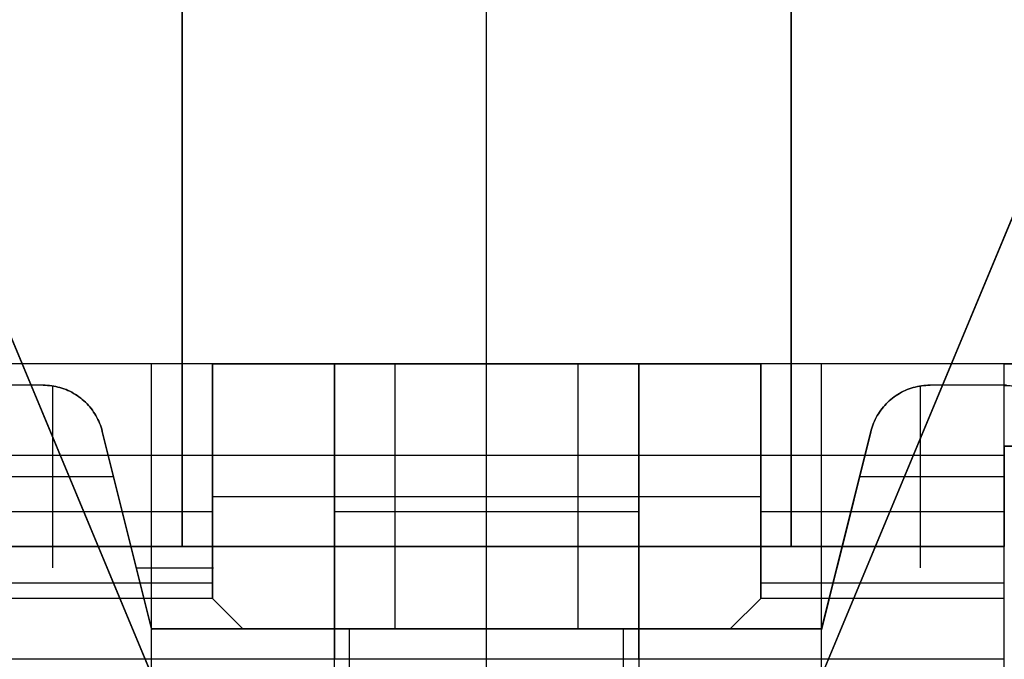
# Model space of a CAD drawing. Header units: millimetres. Extents: x -88 to 88, y -12 to 103.
# Tile 149 of 256: x -28.8 to -27.18, y 3.66 to 4.71. Entities that reach past the tile are written whole.
import ezdxf

# ---------------------------------------------------------------- set-up
doc = ezdxf.new("R2010")
doc.units = ezdxf.units.MM
doc.layers.add('Default', color=7, linetype='Continuous', true_color=0x000000)
doc.layers.add('TOP', color=7, linetype='Continuous', true_color=0xc80000)

msp = doc.modelspace()

# ---------------------------------------------------------------- linework, layer by layer
at = {"layer": 'Default', "color": 254, "true_color": 0xcad1ee}
for points in [[(-28.0342, 3.8402), (-28.0342, 4.9552)], [(-28.0342, 3.7052), (-28.0342, 4.9488)], [(-28.5342, 4.8552), (-28.5342, 3.8402)], [(-28.5342, 3.8402), (-28.5342, 4.8552)], [(-28.5342, 4.8552), (-28.5342, 3.8402)], [(-27.5342, 3.8402), (-27.5342, 4.8552)], [(-27.5342, 4.8552), (-27.5342, 3.8402)], [(-27.5342, 4.8552), (-27.5342, 3.8402)], [(-26.9842, 4.1402), (-29.0842, 4.1402)], [(-28.4842, 4.1402), (-28.8842, 4.1402)], [(-28.5842, 3.6552), (-28.5842, 4.1402)], [(-28.4842, 3.8051), (-28.4842, 4.1402)], [(-28.4842, 4.1402), (-28.4842, 3.7552)], [(-28.4842, 4.1402), (-27.5842, 4.1402)], [(-28.4842, 3.7552), (-28.4842, 4.1402)], [(-28.2842, 4.1402), (-28.4842, 4.1402)], [(-28.2842, 4.1402), (-28.2842, 3.7052)], [(-28.2842, 3.7052), (-28.2842, 4.1402)], [(-27.7842, 4.1402), (-28.2842, 4.1402)], [(-28.2842, 4.1402), (-28.2842, 3.7052)], [(-28.1842, 4.1402), (-27.8842, 4.1402)], [(-28.1842, 3.7052), (-28.1842, 4.1402)], [(-28.0342, 3.7052), (-28.0342, 4.1402)], [(-28.0342, 3.6552), (-28.0342, 4.1402)], [(-28.0342, 3.7052), (-28.0342, 4.1402)], [(-28.0342, 3.8402), (-28.0342, 4.1402)], [(-27.8842, 4.1402), (-27.8842, 3.7052)], [(-27.7842, 3.7052), (-27.7842, 4.1402)], [(-27.7842, 3.7052), (-27.7842, 4.1402)], [(-27.7842, 4.1402), (-27.7842, 3.7052)], [(-27.5842, 4.1402), (-27.7842, 4.1402)], [(-27.5842, 4.1402), (-27.5842, 3.8051)], [(-27.5842, 3.7552), (-27.5842, 4.1402)], [(-27.1842, 4.1402), (-27.5842, 4.1402)], [(-27.5842, 4.1402), (-27.5842, 3.7552)], [(-27.4842, 3.6552), (-27.4842, 4.1402)], [(-27.1842, 3.6552), (-27.1842, 4.1402)], [(-27.1842, 4.1402), (-27.0842, 4.1402)], [(-26.9842, 4.1402), (-27.1842, 4.1402)], [(-28.7623, 4.1052), (-28.8842, 4.1052)], [(-28.7623, 4.1052), (-28.8842, 4.1052)], [(-28.7623, 4.1052), (-28.7588, 4.1051), (-28.7553, 4.1049), (-28.7518, 4.1046), (-28.7483, 4.1042), (-28.7449, 4.1037), (-28.7415, 4.103), (-28.7381, 4.1022), (-28.7347, 4.1013), (-28.7314, 4.1003), (-28.7281, 4.0992), (-28.7248, 4.0979), (-28.7216, 4.0966), (-28.7184, 4.0951), (-28.7153, 4.0935), (-28.7123, 4.0918), (-28.7093, 4.09), (-28.7064, 4.0881), (-28.7035, 4.0861), (-28.7007, 4.084), (-28.698, 4.0818), (-28.6954, 4.0795), (-28.6928, 4.0771), (-28.6903, 4.0747), (-28.688, 4.0721), (-28.6857, 4.0695), (-28.6835, 4.0668), (-28.6814, 4.064), (-28.6794, 4.0611), (-28.6775, 4.0582), (-28.6757, 4.0552), (-28.674, 4.0522), (-28.6724, 4.0491), (-28.6709, 4.0459), (-28.6696, 4.0427), (-28.6683, 4.0394), (-28.6672, 4.0361), (-28.6661, 4.0328), (-28.6652, 4.0294)], [(-28.6652, 4.0294), (-28.6661, 4.0328), (-28.6672, 4.0361), (-28.6683, 4.0394), (-28.6696, 4.0427), (-28.6709, 4.0459), (-28.6724, 4.0491), (-28.674, 4.0522), (-28.6757, 4.0552), (-28.6775, 4.0582), (-28.6794, 4.0611), (-28.6814, 4.064), (-28.6835, 4.0668), (-28.6857, 4.0695), (-28.688, 4.0721), (-28.6903, 4.0747), (-28.6928, 4.0771), (-28.6954, 4.0795), (-28.698, 4.0818), (-28.7007, 4.084), (-28.7035, 4.0861), (-28.7064, 4.0881), (-28.7093, 4.09), (-28.7123, 4.0918), (-28.7153, 4.0935), (-28.7184, 4.0951), (-28.7216, 4.0966), (-28.7248, 4.0979), (-28.7281, 4.0992), (-28.7314, 4.1003), (-28.7347, 4.1013), (-28.7381, 4.1022), (-28.7415, 4.103), (-28.7449, 4.1037), (-28.7483, 4.1042), (-28.7518, 4.1046), (-28.7553, 4.1049), (-28.7588, 4.1051), (-28.7623, 4.1052)], [(-28.6652, 4.0294), (-28.6661, 4.0328), (-28.6672, 4.0361), (-28.6683, 4.0394), (-28.6696, 4.0427), (-28.6709, 4.0459), (-28.6724, 4.0491), (-28.674, 4.0522), (-28.6757, 4.0552), (-28.6775, 4.0582), (-28.6794, 4.0611), (-28.6814, 4.064), (-28.6835, 4.0668), (-28.6857, 4.0695), (-28.688, 4.0721), (-28.6903, 4.0747), (-28.6928, 4.0771), (-28.6954, 4.0795), (-28.698, 4.0818), (-28.7007, 4.084), (-28.7035, 4.0861), (-28.7064, 4.0881), (-28.7093, 4.09), (-28.7123, 4.0918), (-28.7153, 4.0935), (-28.7184, 4.0951), (-28.7216, 4.0966), (-28.7248, 4.0979), (-28.7281, 4.0992), (-28.7314, 4.1003), (-28.7347, 4.1013), (-28.7381, 4.1022), (-28.7415, 4.103), (-28.7449, 4.1037), (-28.7483, 4.1042), (-28.7518, 4.1046), (-28.7553, 4.1049), (-28.7588, 4.1051), (-28.7623, 4.1052)], [(-28.7467, 3.8052), (-28.7467, 4.104)], [(-27.4031, 4.0294), (-27.4022, 4.0328), (-27.4012, 4.0361), (-27.4, 4.0394), (-27.3988, 4.0427), (-27.3974, 4.0459), (-27.396, 4.0491), (-27.3944, 4.0522), (-27.3927, 4.0552), (-27.3909, 4.0582), (-27.389, 4.0611), (-27.387, 4.064), (-27.3849, 4.0668), (-27.3827, 4.0695), (-27.3804, 4.0721), (-27.378, 4.0747), (-27.3755, 4.0771), (-27.373, 4.0795), (-27.3704, 4.0818), (-27.3676, 4.084), (-27.3649, 4.0861), (-27.362, 4.0881), (-27.3591, 4.09), (-27.3561, 4.0918), (-27.353, 4.0935), (-27.3499, 4.0951), (-27.3468, 4.0966), (-27.3435, 4.0979), (-27.3403, 4.0992), (-27.337, 4.1003), (-27.3337, 4.1013), (-27.3303, 4.1022), (-27.3269, 4.103), (-27.3235, 4.1037), (-27.32, 4.1042), (-27.3165, 4.1046), (-27.3131, 4.1049), (-27.3096, 4.1051), (-27.3061, 4.1052)], [(-27.3061, 4.1052), (-27.3096, 4.1051), (-27.3131, 4.1049), (-27.3165, 4.1046), (-27.32, 4.1042), (-27.3235, 4.1037), (-27.3269, 4.103), (-27.3303, 4.1022), (-27.3337, 4.1013), (-27.337, 4.1003), (-27.3403, 4.0992), (-27.3435, 4.0979), (-27.3468, 4.0966), (-27.3499, 4.0951), (-27.353, 4.0935), (-27.3561, 4.0918), (-27.3591, 4.09), (-27.362, 4.0881), (-27.3649, 4.0861), (-27.3676, 4.084), (-27.3704, 4.0818), (-27.373, 4.0795), (-27.3755, 4.0771), (-27.378, 4.0747), (-27.3804, 4.0721), (-27.3827, 4.0695), (-27.3849, 4.0668), (-27.387, 4.064), (-27.389, 4.0611), (-27.3909, 4.0582), (-27.3927, 4.0552), (-27.3944, 4.0522), (-27.396, 4.0491), (-27.3974, 4.0459), (-27.3988, 4.0427), (-27.4, 4.0394), (-27.4012, 4.0361), (-27.4022, 4.0328), (-27.4031, 4.0294)], [(-27.4031, 4.0294), (-27.4022, 4.0328), (-27.4012, 4.0361), (-27.4, 4.0394), (-27.3988, 4.0427), (-27.3974, 4.0459), (-27.396, 4.0491), (-27.3944, 4.0522), (-27.3927, 4.0552), (-27.3909, 4.0582), (-27.389, 4.0611), (-27.387, 4.064), (-27.3849, 4.0668), (-27.3827, 4.0695), (-27.3804, 4.0721), (-27.378, 4.0747), (-27.3755, 4.0771), (-27.373, 4.0795), (-27.3704, 4.0818), (-27.3676, 4.084), (-27.3649, 4.0861), (-27.362, 4.0881), (-27.3591, 4.09), (-27.3561, 4.0918), (-27.353, 4.0935), (-27.3499, 4.0951), (-27.3468, 4.0966), (-27.3435, 4.0979), (-27.3403, 4.0992), (-27.337, 4.1003), (-27.3337, 4.1013), (-27.3303, 4.1022), (-27.3269, 4.103), (-27.3235, 4.1037), (-27.32, 4.1042), (-27.3165, 4.1046), (-27.3131, 4.1049), (-27.3096, 4.1051), (-27.3061, 4.1052)], [(-27.3217, 3.8052), (-27.3217, 4.104)], [(-27.1842, 4.1052), (-27.3061, 4.1052)], [(-27.1842, 4.1052), (-27.3061, 4.1052)], [(-27.1808, 4.1051), (-27.1842, 4.1052)], [(-27.1842, 4.1052), (-27.1808, 4.1051)], [(-28.6652, 4.0294), (-28.5842, 3.7052)], [(-28.5842, 3.7052), (-28.6652, 4.0294)], [(-27.4842, 3.7052), (-27.4031, 4.0294)], [(-27.4031, 4.0294), (-27.4842, 3.7052)], [(-26.6842, 4.0052), (-27.1842, 4.0052)], [(-27.1842, 4.0052), (-27.1842, 3.8402)], [(-27.1842, 3.8402), (-27.1842, 4.0052)], [(-27.1842, 4.0052), (-27.0842, 4.0052)], [(-27.0842, 4.0052), (-27.1842, 4.0052)], [(-27.1842, 3.8402), (-27.1842, 4.0052)], [(-28.8842, 3.9902), (-27.1842, 3.9902)], [(-28.8842, 3.9552), (-28.6467, 3.9552)], [(-27.4217, 3.9552), (-27.1842, 3.9552)], [(-28.4842, 3.9227), (-27.5842, 3.9227)], [(-28.1842, 3.9227), (-27.8842, 3.9227)], [(-28.8842, 3.8977), (-28.4842, 3.8977)], [(-28.2842, 3.8977), (-27.7842, 3.8977)], [(-27.5842, 3.8977), (-27.1842, 3.8977)], [(-28.5342, 3.8402), (-28.8842, 3.8402)], [(-28.8842, 3.8402), (-27.1842, 3.8402)], [(-27.1842, 3.8402), (-28.8842, 3.8402)], [(-27.5342, 3.8402), (-28.5342, 3.8402)], [(-27.1842, 3.8402), (-27.5342, 3.8402)], [(-28.4842, 3.7802), (-28.8842, 3.7802)], [(-27.1842, 3.7802), (-27.5842, 3.7802)], [(-28.4842, 3.7552), (-28.8842, 3.7552)], [(-28.5842, 3.2052), (-28.5842, 3.7552)], [(-28.4342, 3.7052), (-28.4842, 3.7552)], [(-28.4842, 3.7552), (-28.4342, 3.7052)], [(-28.4342, 3.7052), (-28.4842, 3.7552)], [(-27.6342, 3.7052), (-27.5842, 3.7552)], [(-27.5842, 3.7552), (-27.6342, 3.7052)], [(-27.6342, 3.7052), (-27.5842, 3.7552)], [(-27.1842, 3.7552), (-27.5842, 3.7552)], [(-27.4842, 3.2052), (-27.4842, 3.7552)], [(-27.1842, 3.2052), (-27.1842, 3.7552)], [(-27.4842, 3.7052), (-28.5842, 3.7052)], [(-28.5842, 3.7052), (-27.4842, 3.7052)], [(-28.4342, 3.7052), (-28.2842, 3.7052)], [(-28.2842, 3.7052), (-28.4342, 3.7052)], [(-28.4342, 3.7052), (-28.2842, 3.7052)], [(-28.2842, 3.2052), (-28.2842, 3.7052)], [(-28.2842, 3.7052), (-28.2842, 3.6552)], [(-28.2842, 3.6552), (-28.2842, 3.7052)], [(-28.2592, 3.2052), (-28.2592, 3.7052)], [(-28.2342, 3.7052), (-27.8341, 3.7052)], [(-27.8341, 3.7052), (-28.2342, 3.7052)], [(-28.2342, 3.7052), (-27.8341, 3.7052)], [(-27.8341, 3.7052), (-28.2342, 3.7052)], [(-28.1842, 3.7052), (-27.8842, 3.7052)], [(-28.0342, 3.2052), (-28.0342, 3.7052)], [(-27.8092, 3.2052), (-27.8092, 3.7052)], [(-27.7842, 3.7052), (-27.7842, 3.2052)], [(-27.7842, 3.7052), (-27.7842, 3.6552)], [(-27.7842, 3.6552), (-27.7842, 3.7052)], [(-27.6342, 3.7052), (-27.7842, 3.7052)], [(-27.6342, 3.7052), (-27.7842, 3.7052)], [(-27.7842, 3.7052), (-27.6342, 3.7052)], [(-28.2842, 3.6552), (-28.8842, 3.6552)], [(-27.7842, 3.6552), (-28.2842, 3.6552)], [(-27.1842, 3.6552), (-27.7842, 3.6552)]]:
    msp.add_lwpolyline(points, dxfattribs=at)
at = {"layer": 'Default', "color": 254, "true_color": 0xcad1ee, "extrusion": (1, 0, 0)}
for points in [[(4.3477, -4.9), (4.3477, -4.87)], [(4.3477, -4.87), (4.3477, -4.9)], [(4.1402, -3.7301), (4.1402, -4.17)], [(4.1402, -4.08), (4.1402, -3.85)], [(4.1402, -3.7301), (4.1402, -3.75)], [(4.1402, -4.08), (4.1402, -4.25)], [(4.1402, -4.08), (4.1402, -3.85)], [(4.1402, -4.17), (4.1402, -3.7301)], [(4.1402, -4.17), (4.1402, -3.7301)], [(4.1402, -3.7301), (4.1052, -3.7301)], [(4.1052, -3.73), (4.1052, -3.55)], [(4.1052, -3.73), (4.1052, -3.55)], [(4.1052, -3.55), (4.1052, -3.73)], [(4.1052, -3.73), (4.1052, -3.55)], [(4.1052, -3.7301), (3.8052, -3.73)], [(4.1052, -3.55), (4.1052, -3.7301)], [(4.0294, -3.73), (4.0294, -3.55)], [(4.0294, -3.55), (4.0294, -3.73)], [(4.0052, -4.25), (4.0052, -4.9)], [(3.9477, -4.17), (3.9477, -3.7301)], [(3.9477, -4.17), (3.9477, -3.7301)], [(3.9227, -4.08), (3.9227, -3.85)], [(3.9227, -4.08), (3.9227, -3.85)], [(3.9227, -4.9), (3.9227, -4.25)], [(3.8673, -3.55), (3.8673, -3.73)], [(3.8673, -3.73), (3.8673, -3.55)], [(3.8402, -4.87), (3.8402, -4.9)], [(3.8402, -4.25), (3.8402, -4.87)], [(3.8402, -4.9), (3.8402, -4.87)], [(3.8402, -4.9), (3.8402, -4.25)], [(3.8052, -3.73), (3.7552, -3.78)], [(3.7552, -3.78), (3.8051, -3.7301)], [(3.7552, -3.78), (3.8051, -3.7301)], [(3.8052, -3.73), (3.7552, -3.78)], [(3.8052, -3.73), (3.7552, -3.78)], [(3.7552, -3.78), (3.7552, -4.17)], [(3.7552, -4.17), (3.7552, -3.78)], [(3.7302, -4.17), (3.7302, -3.78)], [(3.7302, -3.78), (3.7302, -4.17)], [(3.7052, -3.55), (3.7052, -3.7301)], [(3.7052, -3.78), (3.7052, -4.17)], [(3.7052, -4.08), (3.7052, -4.17)], [(3.7052, -4.08), (3.7052, -3.85)], [(3.7052, -3.75), (3.7052, -3.7301)], [(3.7052, -3.7301), (3.7052, -3.55)], [(3.7052, -4.17), (3.7052, -4.08)], [(3.7052, -3.85), (3.7052, -4.08)], [(3.7052, -3.78), (3.7052, -4.17)], [(3.7052, -3.7301), (3.7052, -3.55)], [(3.6727, -4.17), (3.6727, -3.78)], [(3.6552, -4.17), (3.6518, -4.1701), (3.6484, -4.1702), (3.645, -4.1705), (3.6416, -4.1709), (3.6382, -4.1715), (3.6348, -4.1721), (3.6315, -4.1728), (3.6282, -4.1737), (3.6249, -4.1747), (3.6217, -4.1758), (3.6185, -4.177), (3.6153, -4.1783), (3.6122, -4.1797), (3.6092, -4.1812), (3.6062, -4.1828), (3.6032, -4.1846), (3.6003, -4.1864), (3.5975, -4.1883), (3.5948, -4.1903), (3.5921, -4.1924), (3.5895, -4.1946), (3.5869, -4.1969), (3.5845, -4.1993), (3.5821, -4.2017), (3.5798, -4.2043), (3.5776, -4.2069), (3.5755, -4.2096), (3.5735, -4.2123), (3.5716, -4.2152), (3.5697, -4.218), (3.568, -4.221), (3.5664, -4.224), (3.5649, -4.2271), (3.5635, -4.2302), (3.5622, -4.2333), (3.561, -4.2365), (3.5599, -4.2397), (3.5589, -4.243), (3.558, -4.2463), (3.5573, -4.2497), (3.5566, -4.253), (3.5561, -4.2564), (3.5557, -4.2598), (3.5554, -4.2632), (3.5552, -4.2666), (3.5552, -4.27)], [(3.6552, -4.08), (3.6518, -4.0801), (3.6484, -4.0802), (3.645, -4.0805), (3.6416, -4.0809), (3.6382, -4.0815), (3.6348, -4.0821), (3.6315, -4.0828), (3.6282, -4.0837), (3.6249, -4.0847), (3.6217, -4.0858), (3.6185, -4.087), (3.6153, -4.0883), (3.6122, -4.0897), (3.6092, -4.0912), (3.6062, -4.0928), (3.6032, -4.0946), (3.6003, -4.0964), (3.5975, -4.0983), (3.5948, -4.1003), (3.5921, -4.1024), (3.5895, -4.1046), (3.5869, -4.1069), (3.5845, -4.1093), (3.5821, -4.1117), (3.5798, -4.1143), (3.5776, -4.1169), (3.5755, -4.1196), (3.5735, -4.1223), (3.5716, -4.1252), (3.5697, -4.128), (3.568, -4.131), (3.5664, -4.134), (3.5649, -4.1371), (3.5635, -4.1402), (3.5622, -4.1433), (3.561, -4.1465), (3.5599, -4.1497), (3.5589, -4.153), (3.558, -4.1563), (3.5573, -4.1597), (3.5566, -4.163), (3.5561, -4.1664), (3.5557, -4.1698), (3.5554, -4.1732), (3.5552, -4.1766), (3.5552, -4.18)], [(3.6552, -4.17), (3.6518, -4.1701), (3.6484, -4.1702), (3.645, -4.1705), (3.6416, -4.1709), (3.6382, -4.1715), (3.6348, -4.1721), (3.6315, -4.1728), (3.6282, -4.1737), (3.6249, -4.1747), (3.6217, -4.1758), (3.6185, -4.177), (3.6153, -4.1783), (3.6122, -4.1797), (3.6092, -4.1812), (3.6062, -4.1828), (3.6032, -4.1846), (3.6003, -4.1864), (3.5975, -4.1883), (3.5948, -4.1903), (3.5921, -4.1924), (3.5895, -4.1946), (3.5869, -4.1969), (3.5845, -4.1993), (3.5821, -4.2017), (3.5798, -4.2043), (3.5776, -4.2069), (3.5755, -4.2096), (3.5735, -4.2123), (3.5716, -4.2152), (3.5697, -4.218), (3.568, -4.221), (3.5664, -4.224), (3.5649, -4.2271), (3.5635, -4.2302), (3.5622, -4.2333), (3.561, -4.2365), (3.5599, -4.2397), (3.5589, -4.243), (3.558, -4.2463), (3.5573, -4.2497), (3.5566, -4.253), (3.5561, -4.2564), (3.5557, -4.2598), (3.5554, -4.2632), (3.5552, -4.2666), (3.5552, -4.27)]]:
    msp.add_lwpolyline(points, dxfattribs=at)
at = {"layer": 'Default', "color": 254, "true_color": 0xcad1ee, "extrusion": (1.70463e-13, 1, -1.0829e-13)}
msp.add_lwpolyline([(28.1842, -3.75), (28.1876, -3.7501), (28.191, -3.7502), (28.1944, -3.7505), (28.1978, -3.7509), (28.2012, -3.7515), (28.2045, -3.7521), (28.2079, -3.7528), (28.2112, -3.7537), (28.2144, -3.7547), (28.2177, -3.7558), (28.2209, -3.757), (28.224, -3.7583), (28.2271, -3.7597), (28.2302, -3.7612), (28.2332, -3.7628), (28.2361, -3.7646), (28.239, -3.7664), (28.2418, -3.7683), (28.2446, -3.7703), (28.2473, -3.7724), (28.2499, -3.7746), (28.2524, -3.7769), (28.2549, -3.7793), (28.2573, -3.7817), (28.2595, -3.7843), (28.2617, -3.7869), (28.2639, -3.7896), (28.2659, -3.7923), (28.2678, -3.7952), (28.2696, -3.798), (28.2713, -3.801), (28.273, -3.804), (28.2745, -3.8071), (28.2759, -3.8102), (28.2772, -3.8133), (28.2784, -3.8165), (28.2795, -3.8197), (28.2805, -3.823), (28.2813, -3.8263), (28.2821, -3.8297), (28.2827, -3.833), (28.2832, -3.8364), (28.2837, -3.8398), (28.2839, -3.8432), (28.2841, -3.8466), (28.2842, -3.85)], dxfattribs=at)
at = {"layer": 'Default', "color": 254, "true_color": 0xcad1ee, "extrusion": (1.6095e-13, 1, -9.66221e-14)}
msp.add_lwpolyline([(27.7842, -3.85), (27.7842, -3.8466), (27.7844, -3.8432), (27.7847, -3.8398), (27.7851, -3.8364), (27.7856, -3.833), (27.7863, -3.8297), (27.787, -3.8263), (27.7879, -3.823), (27.7889, -3.8197), (27.79, -3.8165), (27.7911, -3.8133), (27.7925, -3.8102), (27.7939, -3.8071), (27.7954, -3.804), (27.797, -3.801), (27.7987, -3.798), (27.8006, -3.7952), (27.8025, -3.7923), (27.8045, -3.7896), (27.8066, -3.7869), (27.8088, -3.7843), (27.8111, -3.7817), (27.8135, -3.7793), (27.8159, -3.7769), (27.8185, -3.7746), (27.8211, -3.7724), (27.8238, -3.7703), (27.8265, -3.7683), (27.8293, -3.7664), (27.8322, -3.7646), (27.8352, -3.7628), (27.8382, -3.7612), (27.8412, -3.7597), (27.8443, -3.7583), (27.8475, -3.757), (27.8507, -3.7558), (27.8539, -3.7547), (27.8572, -3.7537), (27.8605, -3.7528), (27.8638, -3.7521), (27.8672, -3.7515), (27.8706, -3.7509), (27.874, -3.7505), (27.8774, -3.7502), (27.8808, -3.7501), (27.8842, -3.75)], dxfattribs=at)
at = {"layer": 'Default', "color": 254, "true_color": 0xcad1ee, "extrusion": (0, 1, 0)}
for points in [[(28.8842, -3.7301), (28.7623, -3.73)], [(27.3061, -3.73), (27.1842, -3.7301)], [(27.7842, -3.85), (27.7842, -3.8466), (27.7844, -3.8432), (27.7847, -3.8398), (27.7851, -3.8364), (27.7856, -3.833), (27.7863, -3.8297), (27.787, -3.8263), (27.7879, -3.823), (27.7889, -3.8197), (27.79, -3.8165), (27.7911, -3.8133), (27.7925, -3.8102), (27.7939, -3.8071), (27.7954, -3.804), (27.797, -3.801), (27.7987, -3.798), (27.8006, -3.7952), (27.8025, -3.7923), (27.8045, -3.7896), (27.8066, -3.7869), (27.8088, -3.7843), (27.8111, -3.7817), (27.8135, -3.7793), (27.8159, -3.7769), (27.8185, -3.7746), (27.8211, -3.7724), (27.8238, -3.7703), (27.8265, -3.7683), (27.8293, -3.7664), (27.8322, -3.7646), (27.8352, -3.7628), (27.8382, -3.7612), (27.8412, -3.7597), (27.8443, -3.7583), (27.8475, -3.757), (27.8507, -3.7558), (27.8539, -3.7547), (27.8572, -3.7537), (27.8605, -3.7528), (27.8638, -3.7521), (27.8672, -3.7515), (27.8706, -3.7509), (27.874, -3.7505), (27.8774, -3.7502), (27.8808, -3.7501), (27.8842, -3.75)], [(28.2342, -3.7301), (28.5842, -3.7301)], [(28.2842, -3.78), (28.2342, -3.7301)], [(27.8341, -3.7301), (27.7842, -3.78)], [(27.4842, -3.7301), (27.8341, -3.7301)]]:
    msp.add_lwpolyline(points, dxfattribs=at)
at = {"layer": 'Default', "color": 254, "true_color": 0xcad1ee, "extrusion": (0.000225, -0.000225, 1)}
msp.add_lwpolyline([(-27.0833, 4.0043), (-27.0834, 4.0066), (-27.0834, 4.0088), (-27.0836, 4.0111), (-27.0837, 4.0133), (-27.084, 4.0156), (-27.0843, 4.0179), (-27.0846, 4.0202), (-27.085, 4.0225), (-27.0855, 4.0249), (-27.086, 4.0272), (-27.0866, 4.0295), (-27.0872, 4.0319), (-27.0879, 4.0342), (-27.0887, 4.0365), (-27.0895, 4.0388), (-27.0904, 4.0412), (-27.0913, 4.0435), (-27.0923, 4.0457), (-27.0934, 4.048), (-27.0945, 4.0503), (-27.0957, 4.0525), (-27.097, 4.0547), (-27.0983, 4.0569), (-27.0996, 4.0591), (-27.1011, 4.0612), (-27.1026, 4.0633), (-27.1041, 4.0654), (-27.1057, 4.0674), (-27.1074, 4.0694), (-27.1091, 4.0713), (-27.1108, 4.0732), (-27.1126, 4.0751), (-27.1145, 4.0769), (-27.1164, 4.0786), (-27.1183, 4.0803), (-27.1203, 4.082), (-27.1223, 4.0836), (-27.1244, 4.0851), (-27.1265, 4.0866), (-27.1286, 4.088), (-27.1308, 4.0894), (-27.133, 4.0907), (-27.1352, 4.092), (-27.1374, 4.0932), (-27.1397, 4.0943), (-27.1419, 4.0954), (-27.1442, 4.0964), (-27.1465, 4.0973), (-27.1488, 4.0982), (-27.1512, 4.099), (-27.1535, 4.0998), (-27.1558, 4.1005), (-27.1582, 4.1011), (-27.1605, 4.1017), (-27.1628, 4.1022), (-27.1651, 4.1027), (-27.1675, 4.1031), (-27.1698, 4.1034), (-27.1721, 4.1037), (-27.1744, 4.1039), (-27.1766, 4.1041), (-27.1789, 4.1042), (-27.1811, 4.1043), (-27.1833, 4.1043)], dxfattribs=at)
at = {"layer": 'Default', "color": 254, "true_color": 0xcad1ee, "extrusion": (5.24499e-05, -0.0002098, 1)}
msp.add_lwpolyline([(-28.609, 3.8044), (-28.665, 4.0287)], dxfattribs=at)
at = {"layer": 'Default', "color": 254, "true_color": 0xcad1ee, "extrusion": (-5.24499e-05, -0.0002098, 1)}
msp.add_lwpolyline([(-27.4033, 4.0287), (-27.4594, 3.8044)], dxfattribs=at)
at = {"layer": 'Default', "color": 254, "true_color": 0xcad1ee, "extrusion": (7.58108e-15, 1, -3.14018e-15)}
msp.add_lwpolyline([(28.2842, -3.85), (28.2841, -3.8466), (28.2839, -3.8432), (28.2837, -3.8398), (28.2832, -3.8364), (28.2827, -3.833), (28.2821, -3.8297), (28.2813, -3.8263), (28.2805, -3.823), (28.2795, -3.8197), (28.2784, -3.8165), (28.2772, -3.8133), (28.2759, -3.8102), (28.2745, -3.8071), (28.273, -3.804), (28.2713, -3.801), (28.2696, -3.798), (28.2678, -3.7952), (28.2659, -3.7923), (28.2639, -3.7896), (28.2617, -3.7869), (28.2595, -3.7843), (28.2573, -3.7817), (28.2549, -3.7793), (28.2524, -3.7769), (28.2499, -3.7746), (28.2473, -3.7724), (28.2446, -3.7703), (28.2418, -3.7683), (28.239, -3.7664), (28.2361, -3.7646), (28.2332, -3.7628), (28.2302, -3.7612), (28.2271, -3.7597), (28.224, -3.7583), (28.2209, -3.757), (28.2177, -3.7558), (28.2144, -3.7547), (28.2112, -3.7537), (28.2079, -3.7528), (28.2045, -3.7521), (28.2012, -3.7515), (28.1978, -3.7509), (28.1944, -3.7505), (28.191, -3.7502), (28.1876, -3.7501), (28.1842, -3.75)], dxfattribs=at)
at = {"layer": 'Default', "color": 254, "true_color": 0xcad1ee, "extrusion": (0.00018181, 1, -3.30548e-08)}
msp.add_lwpolyline([(28.8849, -3.73), (28.6099, -3.7301)], dxfattribs=at)
at = {"layer": 'Default', "color": 254, "true_color": 0xcad1ee, "extrusion": (0.000117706, -0.000470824, 1)}
msp.add_lwpolyline([(-28.5837, 3.7034), (-28.6087, 3.8034)], dxfattribs=at)
at = {"layer": 'Default', "color": 254, "true_color": 0xcad1ee, "extrusion": (0.00040004, -1.60032e-07, 1)}
msp.add_lwpolyline([(-28.6077, 3.8051), (-28.4827, 3.8051)], dxfattribs=at)
at = {"layer": 'Default', "color": 254, "true_color": 0xcad1ee, "extrusion": (-0.00040004, 1, -1.60032e-07)}
msp.add_lwpolyline([(27.5827, -3.7301), (27.4577, -3.7301)], dxfattribs=at)
at = {"layer": 'Default', "color": 254, "true_color": 0xcad1ee, "extrusion": (-0.000117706, -0.000470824, 1)}
msp.add_lwpolyline([(-27.4596, 3.8034), (-27.4846, 3.7034)], dxfattribs=at)
at = {"layer": 'Default', "color": 254, "true_color": 0xcad1ee, "extrusion": (-0.00018181, 1, -3.30548e-08)}
msp.add_lwpolyline([(27.1835, -3.73), (27.4585, -3.7301)], dxfattribs=at)
at = {"layer": 'Default', "color": 254, "true_color": 0xcad1ee, "extrusion": (8.78935e-15, 1, 1.91051e-13)}
msp.add_lwpolyline([(28.2842, -3.85), (28.2841, -3.8466), (28.2839, -3.8432), (28.2837, -3.8398), (28.2832, -3.8364), (28.2827, -3.833), (28.2821, -3.8297), (28.2813, -3.8263), (28.2805, -3.823), (28.2795, -3.8197), (28.2784, -3.8165), (28.2772, -3.8133), (28.2759, -3.8102), (28.2745, -3.8071), (28.273, -3.804), (28.2713, -3.801), (28.2696, -3.798), (28.2678, -3.7952), (28.2659, -3.7923), (28.2639, -3.7896), (28.2617, -3.7869), (28.2595, -3.7843), (28.2573, -3.7817), (28.2549, -3.7793), (28.2524, -3.7769), (28.2499, -3.7746), (28.2473, -3.7724), (28.2446, -3.7703), (28.2418, -3.7683), (28.239, -3.7664), (28.2361, -3.7646), (28.2332, -3.7628), (28.2302, -3.7612), (28.2271, -3.7597), (28.224, -3.7583), (28.2209, -3.757), (28.2177, -3.7558), (28.2144, -3.7547), (28.2112, -3.7537), (28.2079, -3.7528), (28.2045, -3.7521), (28.2012, -3.7515), (28.1978, -3.7509), (28.1944, -3.7505), (28.191, -3.7502), (28.1876, -3.7501), (28.1842, -3.75)], dxfattribs=at)
at = {"layer": 'Default', "color": 254, "true_color": 0xcad1ee, "extrusion": (1, 0.0001, -1e-08)}
msp.add_lwpolyline([(3.708, -3.7301), (3.208, -3.73)], dxfattribs=at)
at = {"layer": 'Default', "color": 254, "true_color": 0xcad1ee, "extrusion": (3.07461e-13, 1, 1.96439e-13)}
msp.add_lwpolyline([(27.8842, -3.75), (27.8808, -3.7501), (27.8774, -3.7502), (27.874, -3.7505), (27.8706, -3.7509), (27.8672, -3.7515), (27.8638, -3.7521), (27.8605, -3.7528), (27.8572, -3.7537), (27.8539, -3.7547), (27.8507, -3.7558), (27.8475, -3.757), (27.8443, -3.7583), (27.8412, -3.7597), (27.8382, -3.7612), (27.8352, -3.7628), (27.8322, -3.7646), (27.8293, -3.7664), (27.8265, -3.7683), (27.8238, -3.7703), (27.8211, -3.7724), (27.8185, -3.7746), (27.8159, -3.7769), (27.8135, -3.7793), (27.8111, -3.7817), (27.8088, -3.7843), (27.8066, -3.7869), (27.8045, -3.7896), (27.8025, -3.7923), (27.8006, -3.7952), (27.7987, -3.798), (27.797, -3.801), (27.7954, -3.804), (27.7939, -3.8071), (27.7925, -3.8102), (27.7911, -3.8133), (27.79, -3.8165), (27.7889, -3.8197), (27.7879, -3.823), (27.787, -3.8263), (27.7863, -3.8297), (27.7856, -3.833), (27.7851, -3.8364), (27.7847, -3.8398), (27.7844, -3.8432), (27.7842, -3.8466), (27.7842, -3.85)], dxfattribs=at)
at = {"layer": 'Default', "color": 254, "true_color": 0xcad1ee, "extrusion": (1, -0.0001, 1e-08)}
msp.add_lwpolyline([(3.7024, -3.7301), (3.2024, -3.73)], dxfattribs=at)
at = {"layer": 'Default', "color": 254, "true_color": 0xcad1ee, "extrusion": (1, 1.47158e-14, -1.56824e-13)}
for points in [[(3.6552, -4.08), (3.6518, -4.0801), (3.6484, -4.0802), (3.645, -4.0805), (3.6416, -4.0809), (3.6382, -4.0815), (3.6348, -4.0821), (3.6315, -4.0828), (3.6282, -4.0837), (3.6249, -4.0847), (3.6217, -4.0858), (3.6185, -4.087), (3.6153, -4.0883), (3.6122, -4.0897), (3.6092, -4.0912), (3.6062, -4.0928), (3.6032, -4.0946), (3.6003, -4.0964), (3.5975, -4.0983), (3.5948, -4.1003), (3.5921, -4.1024), (3.5895, -4.1046), (3.5869, -4.1069), (3.5845, -4.1093), (3.5821, -4.1117), (3.5798, -4.1143), (3.5776, -4.1169), (3.5755, -4.1196), (3.5735, -4.1223), (3.5716, -4.1252), (3.5697, -4.128), (3.568, -4.131), (3.5664, -4.134), (3.5649, -4.1371), (3.5635, -4.1402), (3.5622, -4.1433), (3.561, -4.1465), (3.5599, -4.1497), (3.5589, -4.153), (3.558, -4.1563), (3.5573, -4.1597), (3.5566, -4.163), (3.5561, -4.1664), (3.5557, -4.1698), (3.5554, -4.1732), (3.5552, -4.1766), (3.5552, -4.18)], [(3.6552, -4.17), (3.6518, -4.1701), (3.6484, -4.1702), (3.645, -4.1705), (3.6416, -4.1709), (3.6382, -4.1715), (3.6348, -4.1721), (3.6315, -4.1728), (3.6282, -4.1737), (3.6249, -4.1747), (3.6217, -4.1758), (3.6185, -4.177), (3.6153, -4.1783), (3.6122, -4.1797), (3.6092, -4.1812), (3.6062, -4.1828), (3.6032, -4.1846), (3.6003, -4.1864), (3.5975, -4.1883), (3.5948, -4.1903), (3.5921, -4.1924), (3.5895, -4.1946), (3.5869, -4.1969), (3.5845, -4.1993), (3.5821, -4.2017), (3.5798, -4.2043), (3.5776, -4.2069), (3.5755, -4.2096), (3.5735, -4.2123), (3.5716, -4.2152), (3.5697, -4.218), (3.568, -4.221), (3.5664, -4.224), (3.5649, -4.2271), (3.5635, -4.2302), (3.5622, -4.2333), (3.561, -4.2365), (3.5599, -4.2397), (3.5589, -4.243), (3.558, -4.2463), (3.5573, -4.2497), (3.5566, -4.253), (3.5561, -4.2564), (3.5557, -4.2598), (3.5554, -4.2632), (3.5552, -4.2666), (3.5552, -4.27)]]:
    msp.add_lwpolyline(points, dxfattribs=at)
at = {"layer": 'Default', "color": 254, "true_color": 0xcad1ee, "extrusion": (1, 1.56824e-13, -1.47158e-14)}
msp.add_lwpolyline([(3.6552, -4.08), (3.6518, -4.0801), (3.6484, -4.0802), (3.645, -4.0805), (3.6416, -4.0809), (3.6382, -4.0815), (3.6348, -4.0821), (3.6315, -4.0828), (3.6282, -4.0837), (3.6249, -4.0847), (3.6217, -4.0858), (3.6185, -4.087), (3.6153, -4.0883), (3.6122, -4.0897), (3.6092, -4.0912), (3.6062, -4.0928), (3.6032, -4.0946), (3.6003, -4.0964), (3.5975, -4.0983), (3.5948, -4.1003), (3.5921, -4.1024), (3.5895, -4.1046), (3.5869, -4.1069), (3.5845, -4.1093), (3.5821, -4.1117), (3.5798, -4.1143), (3.5776, -4.1169), (3.5755, -4.1196), (3.5735, -4.1223), (3.5716, -4.1252), (3.5697, -4.128), (3.568, -4.131), (3.5664, -4.134), (3.5649, -4.1371), (3.5635, -4.1402), (3.5622, -4.1433), (3.561, -4.1465), (3.5599, -4.1497), (3.5589, -4.153), (3.558, -4.1563), (3.5573, -4.1597), (3.5566, -4.163), (3.5561, -4.1664), (3.5557, -4.1698), (3.5554, -4.1732), (3.5552, -4.1766), (3.5552, -4.18)], dxfattribs=at)
at = {"layer": 'Default', "color": 254, "true_color": 0xcad1ee, "extrusion": (1, 1.42109e-13, 1.42109e-13)}
msp.add_lwpolyline([(3.5552, -4.27), (3.5552, -4.2666), (3.5554, -4.2632), (3.5557, -4.2598), (3.5561, -4.2564), (3.5566, -4.253), (3.5573, -4.2497), (3.558, -4.2463), (3.5589, -4.243), (3.5599, -4.2397), (3.561, -4.2365), (3.5622, -4.2333), (3.5635, -4.2302), (3.5649, -4.2271), (3.5664, -4.224), (3.568, -4.221), (3.5697, -4.218), (3.5716, -4.2152), (3.5735, -4.2123), (3.5755, -4.2096), (3.5776, -4.2069), (3.5798, -4.2043), (3.5821, -4.2017), (3.5845, -4.1993), (3.5869, -4.1969), (3.5895, -4.1946), (3.5921, -4.1924), (3.5948, -4.1903), (3.5975, -4.1883), (3.6003, -4.1864), (3.6032, -4.1846), (3.6062, -4.1828), (3.6092, -4.1812), (3.6122, -4.1797), (3.6153, -4.1783), (3.6185, -4.177), (3.6217, -4.1758), (3.6249, -4.1747), (3.6282, -4.1737), (3.6315, -4.1728), (3.6348, -4.1721), (3.6382, -4.1715), (3.6416, -4.1709), (3.645, -4.1705), (3.6484, -4.1702), (3.6518, -4.1701), (3.6552, -4.17)], dxfattribs=at)
at = {"layer": 'TOP', "color": 254, "true_color": 0xcad1ee, "extrusion": (0.010427, -0.025029, 0.999632)}
msp.add_lwpolyline([(-24.9903, 13.2701), (-24.9903, 16.5197)], dxfattribs=at)
at = {"layer": 'TOP', "color": 254, "true_color": 0xcad1ee, "extrusion": (0.010427, -0.025028, 0.999632)}
msp.add_lwpolyline([(-24.9903, 16.5115), (-24.9903, 13.2619)], dxfattribs=at)
at = {"layer": 'TOP', "color": 254, "true_color": 0xcad1ee}
for points in [[(-29.283, 5.307), (-28.0338, 2.3084)], [(-28.0338, 2.3084), (-26.7853, 5.307)]]:
    msp.add_lwpolyline(points, dxfattribs=at)
at = {"layer": 'TOP', "color": 254, "true_color": 0xcad1ee, "extrusion": (1, 0, 0)}
for points in [[(5.307, 13.209), (2.3092, 13.1025)], [(3.8077, 13.1466), (3.8077, 13.4468)], [(3.8077, 13.1646), (3.8077, 13.4648)]]:
    msp.add_lwpolyline(points, dxfattribs=at)
at = {"layer": 'TOP', "color": 254, "true_color": 0xcad1ee, "extrusion": (-0.014681, -0.035259, 0.99927)}
msp.add_lwpolyline([(-26.7674, -4.8757), (-26.7674, -8.1262)], dxfattribs=at)
at = {"layer": 'TOP', "color": 254, "true_color": 0xcad1ee, "extrusion": (-0.014681, -0.03526, 0.99927)}
msp.add_lwpolyline([(-26.7674, -8.1377), (-26.7674, -4.8872)], dxfattribs=at)
at = {"layer": 'TOP', "color": 254, "true_color": 0xcad1ee, "extrusion": (-3.42184e-07, 1, -4.93799e-09)}
msp.add_lwpolyline([(28.6584, 13.1466), (27.4095, 13.1646)], dxfattribs=at)

doc.saveas('drawing.dxf')
